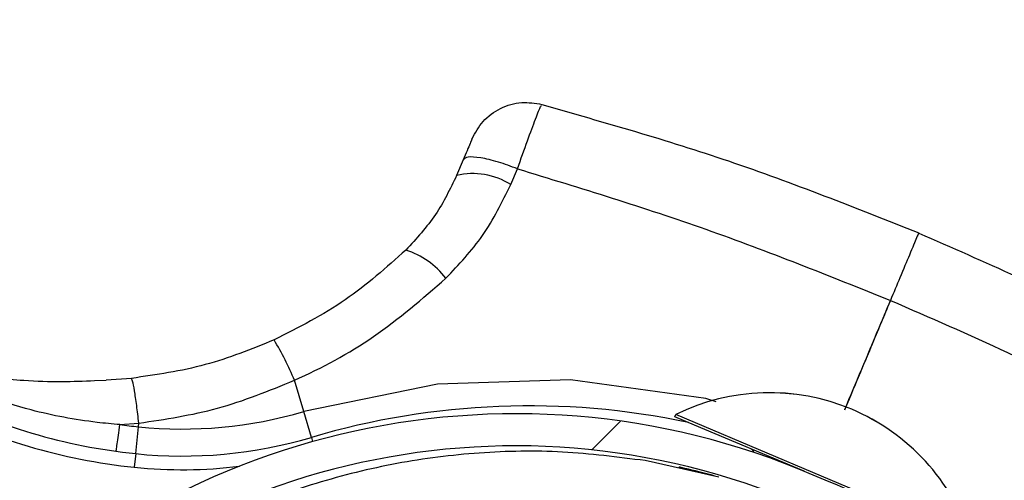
# Model space of a CAD drawing. Header units: inches. Extents: x 170 to 284, y 215 to 248.
# Tile 172 of 195: x 186.4923 to 186.5665, y 224.887 to 224.9217. Entities that reach past the tile are written whole.
import ezdxf

# ---------------------------------------------------------------- set-up
doc = ezdxf.new("R2010")
doc.units = ezdxf.units.IN
doc.header["$LTSCALE"] = 0.25
doc.header["$MEASUREMENT"] = 0
doc.layers.add('ANNOTATIONS', color=1, linetype='Continuous')
doc.layers.add('RH BENCH MOUNT', color=7, linetype='Continuous')
doc.styles.add('ARIAL', font='arial.ttf', dxfattribs={"height": 0.09375})
doc.dimstyles.new('STANDARD$0', dxfattribs={"dimtxt": 0.09375, "dimasz": 0.09375, "dimexe": 0.03125, "dimexo": 0.046875, "dimgap": 0.09, "dimtad": 0, "dimtih": 1, "dimtoh": 1, "dimdec": 4, "dimzin": 0, "dimdsep": 46, "dimtxsty": 'ARIAL', "dimcen": 0.09, "dimadec": 0, "dimazin": 0, "dimtfac": 1, "dimtdec": 4, "dimtofl": 0, "dimtmove": 0, "dimatfit": 1, "dimfxl": 1, "dimtolj": 1, "dimtzin": 0, "dimarcsym": 0})
pattern_1 = [(45, (176.0930244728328, 218.320867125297), (-0.03026527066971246, 0.03026527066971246), [])]

# ---------------------------------------------------------------- blocks, each defined once
blk = doc.blocks.new('*D33')
at = {"layer": 'ANNOTATIONS', "color": 0, "lineweight": -2, "transparency": 16777216}
for p, q in [((185.2961756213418, 225.2059318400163), (185.2961756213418, 225.2996818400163)), ((185.9259028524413, 225.1121818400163), (185.2649256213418, 225.1121818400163)), ((186.4571933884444, 225.0595125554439), (185.2649256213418, 225.0595125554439)), ((185.2961756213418, 224.9657625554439), (185.2961756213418, 224.8720125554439)), ((185.2961756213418, 224.8720125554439), (185.2024256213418, 224.8720125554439))]:
    blk.add_line(p, q, dxfattribs=at)
at = {"layer": 'ANNOTATIONS', "color": 0, "transparency": 16777216}
for points in [[(185.2805506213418, 225.2059318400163), (185.3118006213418, 225.2059318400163), (185.2961756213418, 225.1121818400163)], [(185.2805506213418, 224.9657625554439), (185.3118006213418, 224.9657625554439), (185.2961756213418, 225.0595125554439)]]:
    blk.add_solid(points, dxfattribs=at)
at = {"layer": 'defpoints', "color": 0, "transparency": 16777216}
for p in [(185.9727778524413, 225.1121818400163), (185.2961756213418, 225.0595125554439), (186.5040683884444, 225.0595125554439)]:
    blk.add_point(p, dxfattribs=at)
at = {"layer": 'ANNOTATIONS', "color": 0, "transparency": 16777216, "insert": (184.9485229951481, 224.8720125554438), "char_height": 0.09375, "attachment_point": 5, "style": 'ARIAL'}
blk.add_mtext('\\A1;2 5/8"', dxfattribs=at)
blk = doc.blocks.new('*D44')
at = {"layer": 'ANNOTATIONS', "color": 0, "lineweight": -2, "transparency": 16777216}
for p, q in [((185.9644948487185, 225.4792255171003), (185.9644948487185, 226.2131025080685)), ((187.3643717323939, 224.3791894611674), (187.3643717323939, 226.2131025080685)), ((186.0582448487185, 226.1818525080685), (186.3541591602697, 226.1818525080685)), ((187.2706217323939, 226.1818525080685), (186.9747074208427, 226.1818525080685))]:
    blk.add_line(p, q, dxfattribs=at)
at = {"layer": 'ANNOTATIONS', "color": 0, "transparency": 16777216}
for points in [[(186.0582448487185, 226.1974775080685), (186.0582448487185, 226.1662275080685), (185.9644948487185, 226.1818525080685)], [(187.2706217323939, 226.1974775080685), (187.2706217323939, 226.1662275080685), (187.3643717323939, 226.1818525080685)]]:
    blk.add_solid(points, dxfattribs=at)
at = {"layer": 'defpoints', "color": 0, "transparency": 16777216}
for p in [(187.3643717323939, 226.1818525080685), (185.9644948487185, 225.4323505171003), (187.3643717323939, 224.3323144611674)]:
    blk.add_point(p, dxfattribs=at)
at = {"layer": 'ANNOTATIONS', "color": 0, "transparency": 16777216, "insert": (186.6644332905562, 226.1818525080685), "char_height": 0.09375, "attachment_point": 5, "style": 'ARIAL'}
blk.add_mtext('\\A1;DIM "A"', dxfattribs=at)

msp = doc.modelspace()

# ---------------------------------------------------------------- hatches: boundary and pattern name
at = {"layer": 'RH BENCH MOUNT'}
h = msp.add_hatch(dxfattribs=at)
h.set_pattern_fill('ANSI31', color=256, scale=0.34241245, angle=2.8e-322, style=0)
h.set_pattern_definition([(45, (176.1263761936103, 218.320867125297), (-0.03026527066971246, 0.03026527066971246), [])])
edge = h.paths.add_edge_path(flags=0)
edge.add_arc((186.41301658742, 224.2130895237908), 0.021400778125, 89.9999999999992, 390.52248781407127, ccw=False)
edge.add_line((186.41301658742, 224.2344903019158), (186.485779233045, 224.2344903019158))
edge.add_arc((186.485779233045, 224.6453852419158), 0.4108949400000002, 270, 450.0000000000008)
edge.add_line((186.485779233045, 225.0562801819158), (186.00212164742, 225.0562801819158))
edge.add_arc((186.00212164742, 225.0605603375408), 0.004280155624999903, 180.0000000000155, 269.9999999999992, ccw=False)
edge.add_line((185.997841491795, 225.0605603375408), (185.997841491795, 225.1033618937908))
edge.add_arc((186.00212164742, 225.1033618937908), 0.004280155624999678, 360, 540, ccw=False)
edge.add_line((186.006401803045, 225.1033618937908), (186.006401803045, 225.0605603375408))
edge.add_line((186.006401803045, 225.0605603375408), (186.003169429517, 225.0605603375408))
edge.add_line((186.003169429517, 225.0605603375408), (186.003169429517, 225.1033618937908))
edge.add_arc((186.00212164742, 225.1033618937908), 0.001047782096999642, 360, 540.0000000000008)
edge.add_line((186.001073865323, 225.1033618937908), (186.001073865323, 225.0605603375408))
edge.add_arc((186.00212164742, 225.0605603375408), 0.001047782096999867, 180, 270)
edge.add_line((186.00212164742, 225.0595125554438), (186.485779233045, 225.0595125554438))
edge.add_arc((186.485779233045, 224.6453852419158), 0.4141273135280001, 269.9999999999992, 450, ccw=False)
edge.add_line((186.485779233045, 224.2312579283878), (186.41301658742, 224.2312579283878))
edge.add_arc((186.41301658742, 224.2130895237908), 0.018168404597, 450.0000000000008, 750.5224878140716)
edge.add_arc((186.4277648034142, 224.221784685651), 0.001047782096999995, 390.5224878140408, 495.0000000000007)
edge.add_line((186.4270239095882, 224.222525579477), (186.4183287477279, 224.2138304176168))
edge.add_line((186.4183287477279, 224.2138304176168), (186.4160431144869, 224.2161160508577))
edge.add_line((186.4160431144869, 224.2161160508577), (186.4247382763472, 224.224811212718))
edge.add_arc((186.4277648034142, 224.221784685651), 0.004280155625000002, 390.522487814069, 495.0000000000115, ccw=False)
h = msp.add_hatch(dxfattribs=at)
h.set_pattern_fill('ANSI31', color=256, scale=0.34241245, style=0)
h.set_pattern_definition(pattern_1)
edge = h.paths.add_edge_path(flags=0)
edge.add_line((186.4524275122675, 225.0520000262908), (186.1100150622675, 225.0520000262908))
edge.add_line((186.1100150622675, 225.0520000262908), (186.1100150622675, 225.0562801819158))
edge.add_line((186.1100150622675, 225.0562801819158), (186.4524275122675, 225.0562801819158))
edge.add_arc((186.4524275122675, 224.6453852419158), 0.4108949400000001, 269.9999999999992, 450, ccw=False)
edge.add_line((186.4524275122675, 224.2344903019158), (186.3796648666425, 224.2344903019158))
edge.add_line((186.3796648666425, 224.2344903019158), (186.3796648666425, 224.2387704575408))
edge.add_line((186.3796648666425, 224.2387704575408), (186.4524275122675, 224.2387704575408))
edge.add_arc((186.4524275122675, 224.6453852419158), 0.406614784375, 270, 450.0000000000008)
h = msp.add_hatch(dxfattribs=at)
h.set_pattern_fill('ANSI31', color=256, scale=0.34241245, angle=2.8e-322, style=0)
h.set_pattern_definition(pattern_1)
edge = h.paths.add_edge_path(flags=0)
edge.add_arc((186.4568228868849, 224.894328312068), 0.001712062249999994, 337.1636403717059, 359.3740606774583)
edge.add_line((186.4585348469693, 224.8943096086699), (186.4609487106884, 224.8942832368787))
edge.add_arc((186.4568228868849, 224.894328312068), 0.004126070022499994, 337.1636403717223, 359.37406067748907, ccw=False)
edge.add_arc((186.4486179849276, 224.8977834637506), 0.01302879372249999, 288.63980774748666, 337.1636403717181, ccw=False)
edge.add_arc((186.4473625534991, 224.9029191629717), 0.01830194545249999, 247.1636403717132, 287.2250133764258, ccw=False)
edge.add_arc((186.4448243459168, 224.8968917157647), 0.01176186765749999, 179.3044980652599, 247.1636403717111, ccw=False)
edge.add_arc((186.4487126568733, 224.8977435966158), 0.01566536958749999, 122.42070840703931, 182.5944401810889, ccw=False)
edge.add_arc((186.4541585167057, 224.8897658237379), 0.02532140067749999, 460.0178885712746, 483.1445737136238, ccw=False)
edge.add_arc((186.4514516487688, 224.8997482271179), 0.01504902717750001, 419.31935873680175, 456.4782900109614, ccw=False)
edge.add_arc((186.4453969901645, 224.8888111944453), 0.02754708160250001, 340.4721435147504, 420.0962141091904, ccw=False)
edge.add_arc((186.4799208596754, 224.8778024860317), 0.008748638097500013, 528.1222592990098, 675.1050725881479)
edge.add_arc((186.5296791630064, 224.8353000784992), 0.05672062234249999, 426.7342761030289, 500.1735401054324, ccw=False)
edge.add_arc((186.4693350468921, 224.6889137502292), 0.2150521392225, 410.5896679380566, 427.3696940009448, ccw=False)
edge.add_arc((186.5867789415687, 224.8334352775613), 0.02884824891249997, 352.32248383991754, 408.5773971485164, ccw=False)
edge.add_arc((186.6437740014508, 224.8282338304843), 0.0284373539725, 537.2842342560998, 590.8827079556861)
edge.add_arc((186.634940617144, 224.8180211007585), 0.01494630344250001, 232.4550811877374, 287.7108324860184)
edge.add_arc((186.6345969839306, 224.821881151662), 0.0187470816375, 285.1215149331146, 318.6032563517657)
edge.add_arc((186.6381827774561, 224.8179561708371), 0.0134739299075, 321.0411977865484, 359.4372861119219)
edge.add_arc((186.6456487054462, 224.8175987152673), 0.006011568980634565, 362.1461729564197, 382.8812140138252)
edge.add_arc((186.6351578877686, 224.8113906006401), 0.01816498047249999, 388.0629004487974, 427.163640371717)
edge.add_arc((186.6379618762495, 224.8180491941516), 0.01094007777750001, 427.1636403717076, 517.1636403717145)
edge.add_arc((186.6295991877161, 224.8215707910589), 0.001866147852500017, 517.1636403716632, 532.8058868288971)
edge.add_line((186.6277477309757, 224.8218044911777), (186.6253527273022, 224.8221068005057))
edge.add_arc((186.6295991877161, 224.8215707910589), 0.004280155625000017, 517.1636403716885, 532.805886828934, ccw=False)
edge.add_arc((186.6379618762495, 224.8180491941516), 0.01335408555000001, 427.16364037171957, 517.1636403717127, ccw=False)
edge.add_arc((186.6351578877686, 224.8113906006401), 0.020578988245, 387.77499868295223, 427.1636403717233, ccw=False)
edge.add_arc((186.6456487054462, 224.8175987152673), 0.008425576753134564, 361.7413075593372, 383.66335128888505, ccw=False)
edge.add_arc((186.6381827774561, 224.8179561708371), 0.01588793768, 320.85394262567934, 359.63422106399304, ccw=False)
edge.add_arc((186.6345969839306, 224.821881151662), 0.02116108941, 285.2681711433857, 318.7408121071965, ccw=False)
edge.add_arc((186.634940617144, 224.8180211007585), 0.01736031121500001, 232.34388850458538, 287.52949369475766, ccw=False)
edge.add_arc((186.6437740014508, 224.8282338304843), 0.030851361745, 177.0817976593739, 230.9431779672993, ccw=False)
edge.add_arc((186.5867789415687, 224.8334352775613), 0.02643424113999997, 352.105349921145, 408.4872534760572)
edge.add_arc((186.4693350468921, 224.6889137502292), 0.21263813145, 410.6013088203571, 427.3733299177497)
edge.add_arc((186.5296791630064, 224.8353000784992), 0.05430661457, 426.7202670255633, 500.278175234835)
edge.add_arc((186.4799208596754, 224.8778024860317), 0.01116264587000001, 167.2246792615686, 315.6927275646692, ccw=False)
edge.add_arc((186.4453969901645, 224.8888111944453), 0.02513307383, 340.1350405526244, 420.1342981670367)
edge.add_arc((186.4514516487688, 224.8997482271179), 0.01263501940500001, 419.2466876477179, 456.1463371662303)
edge.add_arc((186.4541585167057, 224.8897658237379), 0.022907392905, 460.2079467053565, 483.1833555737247)
edge.add_arc((186.4487126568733, 224.8977435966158), 0.01325136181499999, 482.3558808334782, 542.8988901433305)
edge.add_arc((186.4448243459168, 224.8968917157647), 0.009347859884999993, 538.8861644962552, 607.1636403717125)
edge.add_arc((186.4473625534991, 224.9029191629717), 0.01588793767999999, 247.1636403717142, 287.1158192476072)
edge.add_arc((186.4486179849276, 224.8977834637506), 0.01061478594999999, 288.7981416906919, 337.1636403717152)

# ---------------------------------------------------------------- linework, layer by layer
for p, q in [((186.5257289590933, 224.9111391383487), (186.5252314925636, 224.9099578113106)), ((186.5293133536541, 224.9092849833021), (186.5298202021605, 224.9104706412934)), ((186.4979806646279, 224.8945242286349), (186.4988486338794, 224.894549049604)), ((186.5007580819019, 224.8946907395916), (186.4988486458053, 224.8945494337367)), ((186.5137277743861, 224.8921948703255), (186.5130327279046, 224.8945450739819)), ((186.5143044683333, 224.8902448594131), (186.5137277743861, 224.8921948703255)), ((186.5416611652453, 224.8918001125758), (186.5417276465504, 224.8919578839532)), ((186.5431501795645, 224.891172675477), (186.5416611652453, 224.8918001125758)), ((186.5417276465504, 224.8919578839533), (186.5417282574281, 224.8919593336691)), ((186.5432166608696, 224.8913304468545), (186.5417276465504, 224.8919578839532)), ((186.4998887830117, 224.8912110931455), (186.5013183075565, 224.8913187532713)), ((186.5010812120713, 224.8890196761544), (186.501289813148, 224.8910424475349)), ((186.501289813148, 224.8910424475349), (186.5013183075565, 224.8913187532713)), ((186.5514030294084, 224.887695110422), (186.5431501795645, 224.891172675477)), ((186.5639418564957, 224.8825973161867), (186.5432166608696, 224.8913304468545)), ((186.5143044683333, 224.8902448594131), (186.5143993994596, 224.8899238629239)), ((186.5010812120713, 224.8890196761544), (186.5009758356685, 224.8879978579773)), ((186.5449725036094, 224.8872564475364), (186.5394372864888, 224.8884927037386))]:
    msp.add_line(p, q, dxfattribs=at)
at = {"layer": 'RH BENCH MOUNT', "flags": 128}
msp.add_lwpolyline([(186.5447699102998, 224.8929192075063), (186.5440071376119, 224.8931610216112), (186.5338008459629, 224.8945746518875), (186.5238092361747, 224.894254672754), (186.5137278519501, 224.8921948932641), (186.5137277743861, 224.8921948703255), (186.5137277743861, 224.8921948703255)], dxfattribs=at)
at = {"layer": 'RH BENCH MOUNT'}
for centre, radius, start, end in [((186.4524275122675, 224.6453852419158), 0.4141273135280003, 269.9999999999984, 90), ((186.4524275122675, 224.6453852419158), 0.4108949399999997, 269.9999999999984, 90), ((186.4524275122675, 224.6453852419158), 0.406614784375, 269.9999999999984, 90), ((186.5264814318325, 224.9048226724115), 0.005285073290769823, 57.59951286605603, 103.6802759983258), ((186.5195515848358, 224.8985278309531), 0.006116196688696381, 37.15960504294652, 72.2672181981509), ((186.4917326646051, 224.8857055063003), 0.02306145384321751, 22.53854507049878, 31.00225344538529), ((186.5487887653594, 224.8776757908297), 0.01593228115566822, 17.99311715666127, 116.3079590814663), ((186.548789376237, 224.8776772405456), 0.01593228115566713, 17.9931171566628, 116.3079590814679), ((186.5055070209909, 224.9319360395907), 0.04314396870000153, 242.9349440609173, 264.1121078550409), ((186.5055070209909, 224.9319360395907), 0.04417120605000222, 242.9349440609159, 264.1121078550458), ((186.5045937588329, 224.9230802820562), 0.03220774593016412, 264.1121078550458, 286.4749942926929), ((186.5307155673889, 224.8347529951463), 0.05786770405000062, 78.06553168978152, 106.4749942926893), ((186.5296791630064, 224.8353000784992), 0.0567206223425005, 66.7342761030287, 140.1735401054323), ((186.5055070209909, 224.9319360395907), 0.04111046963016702, 262.1441368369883, 264.1121078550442), ((186.5045937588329, 224.9230802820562), 0.03424124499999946, 264.1121078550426, 286.4749942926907), ((186.5296791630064, 224.8353000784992), 0.05430661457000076, 66.72026702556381, 140.2781752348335), ((186.5471203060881, 224.8889052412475), 0.0005478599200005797, 21.72874536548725, 67.15053811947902), ((186.5045937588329, 224.9230802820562), 0.03526848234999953, 264.1121078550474, 277.0023013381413), ((186.4693350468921, 224.6889137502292), 0.2150521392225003, 50.58966793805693, 67.36969400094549)]:
    msp.add_arc(centre, radius, start, end, dxfattribs=at)
for points, knots in [([(186.5263976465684, 224.9127270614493), (186.5266464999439, 224.9131827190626), (186.5271612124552, 224.9141251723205), (186.5285130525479, 224.9150932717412), (186.5300997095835, 224.9155719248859), (186.5311515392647, 224.9154020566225), (186.5316604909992, 224.9153198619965)], [0, 0, 0, 0, 0.2415860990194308, 0.4996813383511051, 0.757909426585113, 1, 1, 1, 1]), ([(186.5298192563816, 224.9104655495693), (186.530077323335, 224.9111963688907), (186.5305967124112, 224.9126672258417), (186.5312083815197, 224.9143064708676), (186.5315852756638, 224.9152475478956), (186.5316151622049, 224.9152288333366), (186.5316268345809, 224.9152215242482)], [0, 0, 0, 0, 0.2719162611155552, 0.5472623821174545, 0.8231804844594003, 0.9999999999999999, 0.9999999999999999, 0.9999999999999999, 0.9999999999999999]), ([(186.5316503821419, 224.9152999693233), (186.5363595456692, 224.9139641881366), (186.5459802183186, 224.9112352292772), (186.5552742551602, 224.9075284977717), (186.560019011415, 224.9056361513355)], [0, 0, 0, 0, 0.4894838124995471, 0.9999999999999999, 0.9999999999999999, 0.9999999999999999, 0.9999999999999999]), ([(186.5263975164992, 224.9127267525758), (186.5263979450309, 224.9127277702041), (186.5264315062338, 224.9128074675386), (186.5263925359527, 224.9127149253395), (186.5262676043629, 224.9124182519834), (186.5260323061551, 224.9118594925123), (186.5258296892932, 224.9113783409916), (186.5257289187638, 224.9111390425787)], [0, 0, 0, 0, 0.003230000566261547, 0.2529631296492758, 0.5032304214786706, 0.7529340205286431, 1, 1, 1, 1]), ([(186.5298192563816, 224.9104655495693), (186.5293300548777, 224.9106467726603), (186.528316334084, 224.9110223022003), (186.5269886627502, 224.9113332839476), (186.5260222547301, 224.9114000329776), (186.5258243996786, 224.9112239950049), (186.5257289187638, 224.9111390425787)], [0, 0, 0, 0, 0.2412900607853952, 0.4999999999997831, 0.7587099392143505, 0.9999999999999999, 0.9999999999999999, 0.9999999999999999, 0.9999999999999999]), ([(186.5252314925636, 224.9099578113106), (186.5247508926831, 224.9089550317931), (186.5237705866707, 224.906909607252), (186.5222099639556, 224.905216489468), (186.5214144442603, 224.904353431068)], [0, 0, 0, 0, 0.4902549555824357, 1, 1, 1, 1]), ([(186.5298189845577, 224.9104656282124), (186.5345692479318, 224.9090167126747), (186.5440609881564, 224.9061215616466), (186.5532849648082, 224.902410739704), (186.5578926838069, 224.9005570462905)], [0, 0, 0, 0, 0.5004628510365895, 1, 1, 1, 1]), ([(186.5244259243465, 224.9022222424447), (186.5254030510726, 224.90325966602), (186.5273975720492, 224.9053772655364), (186.5286662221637, 224.9079649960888), (186.5293133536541, 224.9092849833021)], [0, 0, 0, 0, 0.4899054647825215, 1, 1, 1, 1]), ([(186.5600031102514, 224.9055981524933), (186.560005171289, 224.9056031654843), (186.56001085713, 224.9056169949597), (186.5598425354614, 224.9052152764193), (186.5594042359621, 224.9041684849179), (186.5586742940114, 224.9024246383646), (186.5581359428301, 224.9011382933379), (186.5578926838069, 224.9005570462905)], [0, 0, 0, 0, 0.09013511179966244, 0.2486582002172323, 0.541413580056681, 0.7927834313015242, 1, 1, 1, 1]), ([(186.5600280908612, 224.9056323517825), (186.5649532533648, 224.903469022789), (186.5744854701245, 224.8992820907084), (186.5835077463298, 224.8940881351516), (186.5878683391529, 224.8915778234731)], [0, 0, 0, 0, 0.5166859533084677, 0.9999999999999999, 0.9999999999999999, 0.9999999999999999, 0.9999999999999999]), ([(186.5214144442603, 224.904353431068), (186.5199461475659, 224.9030368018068), (186.5169583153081, 224.9003575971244), (186.5133399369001, 224.8985189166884), (186.5114997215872, 224.8975838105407)], [0, 0, 0, 0, 0.4914254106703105, 1, 1, 1, 1]), ([(186.5130327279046, 224.8945450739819), (186.5130327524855, 224.8945450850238), (186.5151038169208, 224.8954754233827), (186.51920257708, 224.8976834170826), (186.5226657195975, 224.9006927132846), (186.5244259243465, 224.9022222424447)], [0, 0, 0, 0, 5.836249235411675e-06, 0.4917349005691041, 0.9999999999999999, 0.9999999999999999, 0.9999999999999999, 0.9999999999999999]), ([(186.557892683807, 224.9005570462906), (186.5576462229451, 224.8999686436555), (186.5564967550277, 224.897224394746), (186.5553475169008, 224.8944806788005), (186.5544446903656, 224.8923252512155)], [0, 0, 0, 0, 0.2144129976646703, 0.9999999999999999, 0.9999999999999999, 0.9999999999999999, 0.9999999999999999]), ([(186.5544540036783, 224.8923219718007), (186.5553083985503, 224.8943619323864), (186.5564574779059, 224.897105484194), (186.5576068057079, 224.8998495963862), (186.5579015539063, 224.9005533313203)], [0, 0, 0, 0, 0.7435473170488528, 0.9999999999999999, 0.9999999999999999, 0.9999999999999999, 0.9999999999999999]), ([(186.5579015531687, 224.900553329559), (186.5608489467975, 224.899275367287), (186.5672186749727, 224.8965135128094), (186.5765456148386, 224.8917989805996), (186.5827878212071, 224.8881510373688), (186.5858093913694, 224.8863852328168)], [0, 0, 0, 0, 0.3076441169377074, 0.6648617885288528, 1, 1, 1, 1]), ([(186.5114997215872, 224.8975838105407), (186.5097906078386, 224.8968924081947), (186.5063269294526, 224.8954912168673), (186.5026305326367, 224.8949598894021), (186.5007580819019, 224.8946907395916)], [0, 0, 0, 0, 0.4934389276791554, 1, 1, 1, 1]), ([(186.4865343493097, 224.8956667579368), (186.4872059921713, 224.8954721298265), (186.4885337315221, 224.8950873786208), (186.4905909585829, 224.8947361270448), (186.4929239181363, 224.8944976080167), (186.4954220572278, 224.8944221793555), (186.497163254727, 224.8944916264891), (186.4979806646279, 224.8945242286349)], [0, 0, 0, 0, 0.1754155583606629, 0.3467708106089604, 0.5287700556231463, 0.7787798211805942, 1, 1, 1, 1]), ([(186.4998895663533, 224.8912111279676), (186.4998895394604, 224.8912111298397), (186.4993157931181, 224.8912510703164), (186.4970647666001, 224.8914682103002), (186.4925272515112, 224.8923080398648), (186.4887592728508, 224.8937252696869), (186.4865725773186, 224.8945477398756)], [0, 0, 0, 0, 5.869764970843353e-06, 0.1252288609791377, 0.4923383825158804, 1, 1, 1, 1]), ([(186.5013183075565, 224.8913187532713), (186.5012641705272, 224.8917730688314), (186.5011527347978, 224.8927082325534), (186.5009875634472, 224.8938159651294), (186.5008450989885, 224.8945598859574), (186.5007865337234, 224.8946479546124), (186.5007580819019, 224.8946907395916)], [0, 0, 0, 0, 0.2429069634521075, 0.4999999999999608, 0.7570930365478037, 1, 1, 1, 1]), ([(186.5013183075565, 224.8913187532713), (186.5033089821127, 224.8916155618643), (186.5073426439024, 224.8922169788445), (186.5111197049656, 224.8937623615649), (186.5130327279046, 224.8945450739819)], [0, 0, 0, 0, 0.4935154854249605, 1, 1, 1, 1]), ([(186.5394372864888, 224.8884927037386), (186.5373651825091, 224.8887595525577), (186.5332194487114, 224.8892934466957), (186.5269371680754, 224.8891750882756), (186.5207135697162, 224.888397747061), (186.5146361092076, 224.886883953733), (186.5087603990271, 224.8847367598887), (186.5051030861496, 224.8827631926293), (186.5032776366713, 224.8817781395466)], [0, 0, 0, 0, 0.1669692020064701, 0.3340613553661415, 0.5010874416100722, 0.6678519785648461, 0.8342172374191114, 0.9999999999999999, 0.9999999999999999, 0.9999999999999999, 0.9999999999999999]), ([(186.5422319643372, 224.887959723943), (186.5421742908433, 224.8879726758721), (186.5418806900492, 224.888038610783), (186.5420572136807, 224.8879956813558), (186.5427295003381, 224.8878643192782), (186.5440191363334, 224.8875318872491), (186.5445914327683, 224.8873843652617)], [0, 0, 0, 0, 0.06273411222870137, 0.3193630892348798, 0.6979565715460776, 0.9999999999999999, 0.9999999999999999, 0.9999999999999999, 0.9999999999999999]), ([(186.5420739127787, 224.8879955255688), (186.5420631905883, 224.8879976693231), (186.5420209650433, 224.8880061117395), (186.5427623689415, 224.8878575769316), (186.5440262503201, 224.8875308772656), (186.5445860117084, 224.8873861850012)], [0, 0, 0, 0, 0.1593901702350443, 0.6277016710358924, 1, 1, 1, 1]), ([(186.5420739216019, 224.8879954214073), (186.5420631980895, 224.8879975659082), (186.5420209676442, 224.8880060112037), (186.5427627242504, 224.8878573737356), (186.5440271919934, 224.8875305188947), (186.5445875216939, 224.8873856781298)], [0, 0, 0, 0, 0.1593327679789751, 0.6274710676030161, 1, 1, 1, 1]), ([(186.54207393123, 224.8879953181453), (186.5420632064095, 224.887997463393), (186.5420209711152, 224.8880059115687), (186.5427630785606, 224.8878571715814), (186.5440281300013, 224.8875301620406), (186.5445890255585, 224.8873851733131)], [0, 0, 0, 0, 0.159275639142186, 0.6272415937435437, 0.9999999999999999, 0.9999999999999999, 0.9999999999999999, 0.9999999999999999])]:
    msp.add_open_spline(points, degree=3, knots=knots, dxfattribs=at)
msp.add_open_spline([(186.4996100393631, 224.8891969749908), (186.4996139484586, 224.8892253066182), (186.4996217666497, 224.8892819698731), (186.4996830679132, 224.889726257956), (186.4997728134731, 224.890376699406), (186.4998495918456, 224.8909331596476), (186.4998879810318, 224.8912113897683)], degree=3, dxfattribs=at)

# ---------------------------------------------------------------- dimensions: what is measured, and where the dimension line sits
at = {"layer": 'ANNOTATIONS'}
dim = msp.add_linear_dim(base=(187.3643717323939, 226.1818525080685), p1=(185.9644948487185, 225.4323505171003), p2=(187.3643717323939, 224.3323144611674), text='DIM "A"', dimstyle='STANDARD$0', dxfattribs=at)
dim.commit()
dim.dimension.update_dxf_attribs({"geometry": '*D44', "text_midpoint": (186.6644332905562, 226.1818525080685)})
dim = msp.add_linear_dim(base=(185.2961756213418, 225.0595125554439), p1=(185.9727778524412, 225.1121818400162), p2=(186.5040683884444, 225.0595125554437), angle=90, text='2 5/8"', dimstyle='STANDARD$0', dxfattribs=at)
dim.commit()
dim.dimension.update_dxf_attribs({"geometry": '*D33', "text_midpoint": (184.9485229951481, 224.8720125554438)})

doc.saveas('drawing.dxf')
